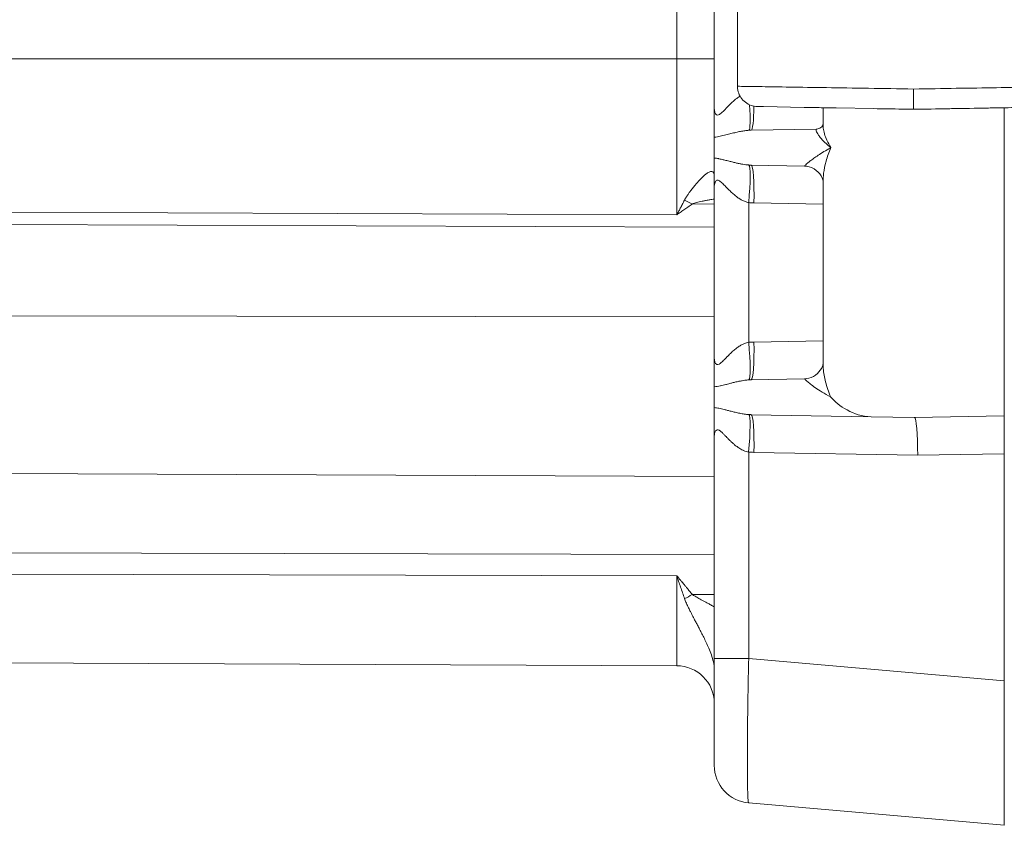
# Model space of a CAD drawing. Header units: inches. Extents: x 0.3 to 84.8, y 1.5 to 53.5.
# Tile 14 of 107: x 13.6 to 15.3, y 20.7 to 22. Entities that reach past the tile are written whole.
import ezdxf

# ---------------------------------------------------------------- set-up
doc = ezdxf.new("R2010")
doc.units = ezdxf.units.IN
doc.header["$LTSCALE"] = 2.5
doc.header["$MEASUREMENT"] = 0
doc.layers.add('Visible (ANSI)', color=7, linetype='Continuous', lineweight=18)
doc.layers.add('Visible Narrow (ANSI)', color=7, linetype='Continuous', lineweight=5)

msp = doc.modelspace()

# ---------------------------------------------------------------- linework, layer by layer
at = {"layer": 'Visible (ANSI)'}
for p, q in [((14.7864, 22.8232), (14.7864, 21.8904)), ((14.8264, 22.2856), (14.8264, 21.9275)), ((14.8264, 21.9275), (14.8264, 21.9275)), ((14.871, 21.8924), (14.8608, 21.8925)), ((14.9414, 21.8911), (14.871, 21.8924)), ((14.9739, 21.8612), (14.9739, 21.8906)), ((15.0612, 21.889), (14.9968, 21.8902)), ((15.2864, 21.8787), (15.2864, 21.8906)), ((15.2864, 21.8787), (15.2864, 21.8541)), ((14.8502, 21.8519), (14.963, 21.8539)), ((14.9739, 21.8612), (14.9739, 21.8612)), ((15.2864, 21.8541), (15.2864, 21.3595)), ((14.7864, 21.8404), (14.7864, 21.8404)), ((14.7864, 21.8397), (14.7864, 21.8039)), ((14.7864, 21.8397), (14.7864, 21.8397)), ((14.7864, 21.8039), (14.7864, 21.8039)), ((14.8502, 21.7917), (14.9422, 21.7901)), ((14.9739, 21.7639), (14.9739, 21.7639)), ((14.9739, 21.4497), (14.9739, 21.7639)), ((14.7864, 21.7532), (14.7864, 21.4604)), ((14.8502, 21.4219), (14.9422, 21.4235)), ((14.7864, 21.4097), (14.7864, 21.374)), ((15.0567, 21.3581), (14.8502, 21.3617)), ((15.0567, 21.3581), (15.1314, 21.3568)), ((15.1314, 21.3568), (15.2864, 21.3595)), ((15.2864, 21.3595), (15.2864, 21.2944)), ((14.7864, 21.3232), (14.7864, 20.9419)), ((14.7864, 21.3232), (14.7864, 21.3232)), ((14.7864, 21.3232), (14.7864, 21.3232)), ((15.2864, 21.2944), (15.2864, 20.9034)), ((14.7217, 20.9293), (11.0347, 20.9454)), ((15.2864, 20.6543), (15.2864, 20.9034)), ((15.2864, 20.6543), (14.8457, 20.6929))]:
    msp.add_line(p, q, dxfattribs=at)
for centre, start, end in [((14.7214, 20.8643), 0.3677, 89.75), ((14.7214, 20.8643), 0, 0.3661), ((14.8514, 20.7576), 180, 265)]:
    msp.add_arc(centre, 0.065, start, end, dxfattribs=at)
for centre, major_axis, ratio, start_param, end_param in [((14.9626, 21.8789), (0.0004, -0.025), 0.924558, 6.283168, 6.283215), ((14.9411, 21.7251), (0.0011, 0.065), 0.854419, 6.282887, 6.283067), ((14.9411, 21.4885), (0.0011, -0.065), 0.854383, 0.000314, 0.000561), ((15.1314, 21.2918), (0, 0.065), 0.087143, 4.712389, 6.283185)]:
    msp.add_ellipse(centre, major_axis=major_axis, ratio=ratio, start_param=start_param, end_param=end_param, dxfattribs=at)
for points, knots in [([(14.8608, 21.8925), (14.8589, 21.8926), (14.857, 21.8928), (14.8515, 21.8938), (14.8479, 21.895), (14.8414, 21.8986), (14.8383, 21.9009), (14.8333, 21.9064), (14.8311, 21.9095), (14.828, 21.9163), (14.827, 21.92), (14.8265, 21.9249), (14.8264, 21.9262), (14.8264, 21.9275)], [0, 0, 0, 0, 0.0144951, 0.0144951, 0.0427071, 0.0427071, 0.0710377, 0.0710377, 0.0993641, 0.0993641, 0.1276909, 0.1276909, 0.1375852, 0.1375852, 0.1375852, 0.1375852]), ([(15.1301, 21.8878), (15.1301, 21.8878), (15.1301, 21.8895), (15.1301, 21.8925), (15.1301, 21.8956), (15.1301, 21.9001), (15.1301, 21.9053), (15.1301, 21.9106), (15.1301, 21.9167), (15.1301, 21.9228)], [0, 0, 0, 0, 0.333333, 0.333333, 0.333333, 0.666667, 0.666667, 0.666667, 1, 1, 1, 1]), ([(14.7864, 21.8397), (14.7864, 21.8401), (14.7864, 21.8406), (14.7864, 21.841), (14.7864, 21.8442), (14.7864, 21.848), (14.7864, 21.8523), (14.7864, 21.8544), (14.7864, 21.8567), (14.7864, 21.859), (14.7864, 21.8623), (14.7864, 21.8658), (14.7864, 21.8696), (14.7864, 21.872), (14.7864, 21.8745), (14.7864, 21.8771), (14.7864, 21.8811), (14.7864, 21.8854), (14.7864, 21.8897)], [0, 0, 0, 0, 0.0421271, 0.0421271, 0.0421271, 0.3333333, 0.3333333, 0.3333333, 0.4722705, 0.4722705, 0.4722705, 0.6666667, 0.6666667, 0.6666667, 0.7924326, 0.7924326, 0.7924326, 0.9895275, 0.9895275, 0.9895275, 0.9895275]), ([(14.9968, 21.8902), (14.9865, 21.8903), (14.9766, 21.8905), (14.9671, 21.8907), (14.9581, 21.8908), (14.9495, 21.891), (14.9414, 21.8911)], [0.16666667, 0.16666667, 0.16666667, 0.16666667, 0.20917996, 0.20917996, 0.20917996, 0.25, 0.25, 0.25, 0.25]), ([(15.1301, 21.8878), (15.1237, 21.888), (15.1172, 21.8881), (15.1109, 21.8882), (15.0939, 21.8885), (15.0774, 21.8888), (15.0612, 21.889)], [0, 0, 0, 0, 0.0227419, 0.0227419, 0.0227419, 0.08333333, 0.08333333, 0.08333333, 0.08333333]), ([(15.3833, 21.8923), (15.3792, 21.8922), (15.3744, 21.8921), (15.3689, 21.892), (15.3642, 21.8919), (15.3591, 21.8918), (15.3534, 21.8917), (15.3445, 21.8916), (15.3345, 21.8914), (15.3234, 21.8912), (15.3192, 21.8911), (15.3148, 21.8911), (15.3103, 21.891), (15.2955, 21.8907), (15.2793, 21.8904), (15.2619, 21.8901), (15.2601, 21.8901), (15.2583, 21.8901), (15.2565, 21.89), (15.2371, 21.8897), (15.2164, 21.8893), (15.1952, 21.889), (15.1933, 21.8889), (15.1914, 21.8889), (15.1894, 21.8889), (15.1701, 21.8885), (15.1504, 21.8882), (15.1301, 21.8878)], [0, 0, 0, 0, 0.107321, 0.107321, 0.107321, 0.2, 0.2, 0.2, 0.344617, 0.344617, 0.344617, 0.4, 0.4, 0.4, 0.581249, 0.581249, 0.581249, 0.6, 0.6, 0.6, 0.8, 0.8, 0.8, 0.818201, 0.818201, 0.818201, 1, 1, 1, 1]), ([(14.963, 21.8539), (14.965, 21.8539), (14.9682, 21.8549), (14.9724, 21.8583), (14.9734, 21.8603), (14.9738, 21.8614), (14.9739, 21.8616), (14.9739, 21.8617)], [0, 0, 0, 0, 0.0636017, 0.0636017, 0.1244521, 0.1244521, 0.1392029, 0.1392029, 0.1392029, 0.1392029]), ([(14.7864, 21.7539), (14.7864, 21.7576), (14.7864, 21.7612), (14.7864, 21.7647), (14.7864, 21.768), (14.7864, 21.7712), (14.7864, 21.7743), (14.7864, 21.7774), (14.7864, 21.7803), (14.7864, 21.7831), (14.7864, 21.7861), (14.7864, 21.7889), (14.7864, 21.7915), (14.7864, 21.795), (14.7864, 21.7981), (14.7864, 21.8008), (14.7864, 21.8019), (14.7864, 21.803), (14.7864, 21.8039)], [0.0101794, 0.0101794, 0.0101794, 0.0101794, 0.1747078, 0.1747078, 0.1747078, 0.3333333, 0.3333333, 0.3333333, 0.492924, 0.492924, 0.492924, 0.6666667, 0.6666667, 0.6666667, 0.9030853, 0.9030853, 0.9030853, 1, 1, 1, 1]), ([(14.9739, 21.7639), (14.9739, 21.7639), (14.9739, 21.7664), (14.9703, 21.7742), (14.967, 21.7789), (14.9574, 21.7864), (14.951, 21.7891), (14.9444, 21.79), (14.9433, 21.7901), (14.9422, 21.7901)], [0.0036391, 0.0036391, 0.0036391, 0.0036391, 0.1093921, 0.1093921, 0.2007064, 0.2007064, 0.2955249, 0.2955249, 0.316065, 0.316065, 0.316065, 0.316065]), ([(14.7864, 21.4097), (14.7864, 21.4099), (14.7864, 21.4101), (14.7864, 21.4103), (14.7864, 21.4136), (14.7864, 21.4176), (14.7864, 21.4223), (14.7864, 21.4242), (14.7864, 21.4263), (14.7864, 21.4284), (14.7864, 21.4319), (14.7864, 21.4356), (14.7864, 21.4396), (14.7864, 21.4418), (14.7864, 21.4442), (14.7864, 21.4466), (14.7864, 21.4508), (14.7864, 21.4552), (14.7864, 21.4597)], [0, 0, 0, 0, 0.0205743, 0.0205743, 0.0205743, 0.3333333, 0.3333333, 0.3333333, 0.4602998, 0.4602998, 0.4602998, 0.6666667, 0.6666667, 0.6666667, 0.7850109, 0.7850109, 0.7850109, 0.9891587, 0.9891587, 0.9891587, 0.9891587]), ([(14.9422, 21.4235), (14.9465, 21.4236), (14.9523, 21.425), (14.9622, 21.4304), (14.9665, 21.4345), (14.9723, 21.4427), (14.9734, 21.4467), (14.9739, 21.4492), (14.9739, 21.4496), (14.9739, 21.4497)], [0, 0, 0, 0, 0.0846374, 0.0846374, 0.1704035, 0.1704035, 0.2673831, 0.2673831, 0.3089549, 0.3089549, 0.3089549, 0.3089549]), ([(14.9873, 21.3918), (14.9939, 21.3844), (15.0034, 21.3763), (15.0272, 21.3634), (15.0413, 21.3584), (15.0567, 21.3581)], [0.0000001, 0.0000001, 0.0000001, 0.0000001, 0.135667, 0.135667, 0.2691124, 0.2691124, 0.2691124, 0.2691124]), ([(14.7864, 21.3232), (14.7864, 21.3257), (14.7864, 21.3281), (14.7864, 21.3305), (14.7864, 21.3336), (14.7864, 21.3366), (14.7864, 21.3395), (14.7864, 21.3408), (14.7864, 21.3421), (14.7864, 21.3433), (14.7864, 21.3449), (14.7864, 21.3465), (14.7864, 21.348), (14.7864, 21.3509), (14.7864, 21.3537), (14.7864, 21.3564), (14.7864, 21.3579), (14.7864, 21.3593), (14.7864, 21.3607), (14.7864, 21.3621), (14.7864, 21.3634), (14.7864, 21.3646), (14.7864, 21.3674), (14.7864, 21.37), (14.7864, 21.3723), (14.7864, 21.3729), (14.7864, 21.3734), (14.7864, 21.374)], [0.0000313, 0.0000313, 0.0000313, 0.0000313, 0.1167517, 0.1167517, 0.1167517, 0.2675523, 0.2675523, 0.2675523, 0.3333333, 0.3333333, 0.3333333, 0.4175643, 0.4175643, 0.4175643, 0.5760835, 0.5760835, 0.5760835, 0.6666667, 0.6666667, 0.6666667, 0.7527894, 0.7527894, 0.7527894, 0.9512843, 0.9512843, 0.9512843, 1, 1, 1, 1]), ([(14.7864, 20.9419), (14.7864, 20.9293), (14.7864, 20.9171), (14.7864, 20.9051), (14.7864, 20.9015), (14.7864, 20.8979), (14.7864, 20.8943), (14.7864, 20.8805), (14.7864, 20.8669), (14.7864, 20.8542), (14.7864, 20.8527), (14.7864, 20.8512), (14.7864, 20.8497), (14.7864, 20.8357), (14.7864, 20.8229), (14.7864, 20.8115), (14.7864, 20.8113), (14.7864, 20.8111), (14.7864, 20.811), (14.7864, 20.7998), (14.7864, 20.7901), (14.7864, 20.7822), (14.7864, 20.7811), (14.7864, 20.78), (14.7864, 20.779), (14.7864, 20.7725), (14.7864, 20.7674), (14.7864, 20.7638), (14.7864, 20.7627), (14.7864, 20.7618), (14.7864, 20.761), (14.7864, 20.7588), (14.7864, 20.7576), (14.7864, 20.7576)], [0, 0, 0, 0, 0.128294, 0.128294, 0.128294, 0.166667, 0.166667, 0.166667, 0.315818, 0.315818, 0.315818, 0.333333, 0.333333, 0.333333, 0.5, 0.5, 0.5, 0.502634, 0.502634, 0.502634, 0.666667, 0.666667, 0.666667, 0.689479, 0.689479, 0.689479, 0.833333, 0.833333, 0.833333, 0.87713, 0.87713, 0.87713, 1, 1, 1, 1]), ([(14.7864, 20.8599), (14.7864, 20.8604), (14.7864, 20.8613), (14.7864, 20.8642), (14.7864, 20.8653), (14.7864, 20.8665)], [0, 0, 0, 0, 0.0733528, 0.0733528, 0.1056515, 0.1056515, 0.1056515, 0.1056515])]:
    msp.add_open_spline(points, degree=3, knots=knots, dxfattribs=at)
for points in [[(14.9739, 21.4497), (14.9739, 21.4497), (14.9739, 21.4497), (14.9739, 21.4497)], [(14.7864, 20.9667), (14.7864, 20.9773), (14.7864, 20.9883), (14.7864, 20.9993)], [(14.7864, 20.9066), (14.7864, 20.9073), (14.7864, 20.908), (14.7864, 20.9088)], [(14.7864, 20.8964), (14.7864, 20.8996), (14.7864, 20.903), (14.7864, 20.9066)], [(14.7864, 20.8612), (14.7864, 20.8626), (14.7864, 20.865), (14.7864, 20.8684)]]:
    msp.add_open_spline(points, degree=3, dxfattribs=at)
at = {"layer": 'Visible Narrow (ANSI)'}
for p, q in [((14.7217, 22.4246), (14.7217, 21.9747)), ((14.7217, 21.9747), (11.0347, 21.9747)), ((14.7217, 21.9747), (14.7864, 21.9747)), ((14.7217, 21.7062), (14.7217, 21.9747)), ((14.8075, 21.8904), (14.8075, 21.8904)), ((14.8457, 21.7272), (14.8457, 21.4864)), ((14.7217, 21.7062), (11.0347, 21.7202)), ((14.7486, 21.7248), (14.7864, 21.7245)), ((14.8548, 21.7267), (14.9739, 21.7246)), ((14.7864, 21.6848), (11.0347, 21.699)), ((14.7864, 21.5302), (11.0347, 21.5363)), ((14.8548, 21.4869), (14.9739, 21.489)), ((14.8457, 21.2972), (14.8457, 20.9419)), ((15.137, 21.2918), (14.8548, 21.2967)), ((15.2864, 21.2944), (15.137, 21.2918)), ((14.7864, 21.2553), (11.0347, 21.2705)), ((14.7864, 21.1209), (11.0347, 21.1291)), ((14.7217, 21.0843), (11.0347, 21.0923)), ((14.7217, 20.9293), (14.7217, 21.0843)), ((14.7486, 21.052), (14.7864, 21.0521)), ((14.7667, 21.0415), (14.7667, 21.0415)), ((14.7434, 21.026), (14.7434, 21.026)), ((15.2864, 20.9034), (14.8457, 20.9419))]:
    msp.add_line(p, q, dxfattribs=at)
for centre, major_axis, ratio, start_param, end_param in [((14.8401, 21.9164), (0.0059, -0.0647), 0.086802, 0.034475, 1.234028), ((14.8491, 21.9169), (0.0011, -0.065), 0.087143, 0, 1.195489), ((14.8401, 21.7272), (0.0059, 0.0647), 0.086802, 4.720236, 6.248571), ((14.8491, 21.7267), (0.0011, 0.065), 0.087143, 4.71391, 6.283185), ((14.7488, 21.7811), (0.0373, -0.0532), 0.707575, 5.240479, 5.49715), ((14.8507, 21.7295), (-0.0185, 0.0009), 0.144903, 1.304506, 1.799311), ((14.857, 21.3604), (-0.0012, 0.1265), 0.996196, 0.008054, 0.079904), ((14.8401, 21.4864), (0.0059, -0.0647), 0.086802, 0.034475, 1.562945), ((14.8491, 21.4869), (0.0011, -0.065), 0.087143, 0, 1.569275), ((14.84, 21.2972), (0.0059, 0.0647), 0.08683, 4.720261, 6.248696), ((14.8508, 21.3861), (0.0445, -0.0006), 0.547149, 4.613458, 4.706082), ((14.8491, 21.2967), (0.0011, 0.065), 0.087143, 4.71391, 6.283185), ((14.8569, 21.4218), (-0.0004, -0.125), 0.996196, 6.196396, 6.2691), ((14.7488, 21.0845), (0.0503, 0.0411), 0.405622, 4.130121, 4.386793), ((14.7214, 20.9343), (-0.065, 0), 0.860157, 3.795157, 3.795189), ((14.8514, 20.9419), (-0.065, 0), 0.00001, 0.000071, 1.483529), ((14.8514, 20.9233), (-0.065, 0), 0.577576, 6.268058, 6.28315)]:
    msp.add_ellipse(centre, major_axis=major_axis, ratio=ratio, start_param=start_param, end_param=end_param, dxfattribs=at)
for points, knots in [([(15.1301, 21.9228), (15.1039, 21.9232), (15.0515, 21.9241), (14.9781, 21.9252), (14.9148, 21.9262), (14.8659, 21.9269), (14.8346, 21.9274), (14.8266, 21.9275), (14.8264, 21.9275), (14.8264, 21.9275)], [0, 0, 0, 0, 0.0833333, 0.1666667, 0.25, 0.3333333, 0.4166667, 0.5, 0.5055605, 0.5055605, 0.5055605, 0.5055605]), ([(15.4156, 21.9273), (15.4071, 21.9271), (15.3845, 21.9268), (15.3354, 21.926), (15.2741, 21.9251), (15.2043, 21.924), (15.1549, 21.9232), (15.1301, 21.9228)], [0, 0, 0, 0, 0.2, 0.4, 0.6, 0.8, 1, 1, 1, 1]), ([(14.7864, 21.8904), (14.7864, 21.8879), (14.7866, 21.8857), (14.7871, 21.8839), (14.7872, 21.8833), (14.7874, 21.8828), (14.7875, 21.8823), (14.7881, 21.8805), (14.789, 21.8793), (14.79, 21.8786), (14.7902, 21.8784), (14.7903, 21.8783), (14.7905, 21.8782), (14.7917, 21.8777), (14.7931, 21.8779), (14.7948, 21.8788), (14.7949, 21.8789), (14.7951, 21.8789), (14.7952, 21.879), (14.7971, 21.8801), (14.7992, 21.882), (14.8015, 21.8843), (14.8038, 21.8865), (14.8062, 21.889), (14.8086, 21.8915), (14.8088, 21.8918), (14.8091, 21.892), (14.8093, 21.8923), (14.8115, 21.8945), (14.8137, 21.8967), (14.8159, 21.8988), (14.8163, 21.8992), (14.8168, 21.8996), (14.8172, 21.9), (14.8192, 21.9018), (14.8212, 21.9036), (14.8232, 21.9052), (14.8239, 21.9057), (14.8246, 21.9062), (14.8252, 21.9067), (14.827, 21.908), (14.8289, 21.9093), (14.8307, 21.9104), (14.8307, 21.9104), (14.8308, 21.9104), (14.8308, 21.9105)], [0, 0, 0, 0, 0.076141, 0.076141, 0.076141, 0.1, 0.1, 0.1, 0.1845787, 0.1845787, 0.1845787, 0.2, 0.2, 0.2, 0.2921516, 0.2921516, 0.2921516, 0.3, 0.3, 0.3, 0.4, 0.4, 0.4, 0.5, 0.5, 0.5, 0.5101505, 0.5101505, 0.5101505, 0.6, 0.6, 0.6, 0.6182911, 0.6182911, 0.6182911, 0.7, 0.7, 0.7, 0.7267813, 0.7267813, 0.7267813, 0.8, 0.8, 0.8, 0.8019269, 0.8019269, 0.8019269, 0.8019269]), ([(14.7864, 21.8397), (14.7866, 21.8397), (14.7868, 21.8398), (14.787, 21.8398), (14.7901, 21.8401), (14.7933, 21.8407), (14.7964, 21.8413), (14.7997, 21.842), (14.803, 21.8429), (14.8061, 21.8437), (14.8093, 21.8445), (14.8123, 21.8453), (14.8152, 21.846), (14.8181, 21.8467), (14.8209, 21.8474), (14.8236, 21.848), (14.8263, 21.8487), (14.829, 21.8492), (14.8316, 21.8497), (14.8341, 21.8502), (14.8366, 21.8507), (14.8391, 21.851), (14.8415, 21.8513), (14.8439, 21.8516), (14.8461, 21.8517)], [0, 0, 0, 0, 0.008163, 0.008163, 0.008163, 0.142857, 0.142857, 0.142857, 0.285714, 0.285714, 0.285714, 0.428571, 0.428571, 0.428571, 0.571429, 0.571429, 0.571429, 0.714286, 0.714286, 0.714286, 0.857143, 0.857143, 0.857143, 1, 1, 1, 1]), ([(14.8461, 21.8517), (14.8468, 21.8518), (14.8482, 21.8518), (14.8495, 21.8519), (14.8502, 21.8519)], [0.0000338, 0.0000338, 0.0000338, 0.0000338, 0.5, 1, 1, 1, 1]), ([(14.963, 21.8539), (14.9625, 21.8539), (14.9622, 21.8537), (14.962, 21.8533), (14.9618, 21.8529), (14.9618, 21.8524), (14.9619, 21.8517), (14.962, 21.8509), (14.9623, 21.8501), (14.9627, 21.849), (14.9632, 21.848), (14.9638, 21.8467), (14.9647, 21.8454), (14.9656, 21.844), (14.9666, 21.8425), (14.9679, 21.8408), (14.9692, 21.8391), (14.9708, 21.8373), (14.9726, 21.8353), (14.9744, 21.8333), (14.9765, 21.8312), (14.979, 21.829), (14.9814, 21.8267), (14.9842, 21.8243), (14.9873, 21.8218)], [0, 0, 0, 0, 0.125, 0.125, 0.125, 0.25, 0.25, 0.25, 0.375, 0.375, 0.375, 0.5, 0.5, 0.5, 0.625, 0.625, 0.625, 0.75, 0.75, 0.75, 0.875, 0.875, 0.875, 1, 1, 1, 1]), ([(14.9739, 21.8612), (14.9739, 21.8594), (14.974, 21.8574), (14.9743, 21.8554), (14.9747, 21.8524), (14.9754, 21.8491), (14.9764, 21.8456), (14.9774, 21.8421), (14.9788, 21.8384), (14.9806, 21.8344), (14.9824, 21.8304), (14.9846, 21.8262), (14.9873, 21.8218)], [0.5382423, 0.5382423, 0.5382423, 0.5382423, 0.625, 0.625, 0.625, 0.75, 0.75, 0.75, 0.875, 0.875, 0.875, 1, 1, 1, 1]), ([(14.9422, 21.7901), (14.9421, 21.7901), (14.9422, 21.7903), (14.9425, 21.7907), (14.9428, 21.7911), (14.9433, 21.7917), (14.9441, 21.7924), (14.9449, 21.7932), (14.9459, 21.7941), (14.9471, 21.7951), (14.9484, 21.7962), (14.9499, 21.7974), (14.9517, 21.7988), (14.9534, 21.8002), (14.9555, 21.8017), (14.9578, 21.8034), (14.9601, 21.805), (14.9627, 21.8068), (14.9656, 21.8087), (14.9685, 21.8106), (14.9718, 21.8127), (14.9754, 21.8149), (14.979, 21.8171), (14.983, 21.8194), (14.9873, 21.8218)], [0.0000105, 0.0000105, 0.0000105, 0.0000105, 0.125, 0.125, 0.125, 0.25, 0.25, 0.25, 0.375, 0.375, 0.375, 0.5, 0.5, 0.5, 0.625, 0.625, 0.625, 0.75, 0.75, 0.75, 0.875, 0.875, 0.875, 1, 1, 1, 1]), ([(14.9739, 21.7639), (14.9739, 21.7682), (14.9746, 21.7788), (14.9784, 21.7979), (14.9838, 21.8136), (14.9873, 21.8218)], [0.6050872, 0.6050872, 0.6050872, 0.6050872, 0.7142857, 0.8571429, 1, 1, 1, 1]), ([(14.7864, 21.8039), (14.7888, 21.8036), (14.7912, 21.8033), (14.7936, 21.8029), (14.794, 21.8028), (14.7945, 21.8027), (14.795, 21.8026), (14.7974, 21.8021), (14.7997, 21.8016), (14.8019, 21.801), (14.8023, 21.8009), (14.8026, 21.8008), (14.8029, 21.8008), (14.8053, 21.8002), (14.8075, 21.7996), (14.8096, 21.7991), (14.8099, 21.799), (14.8101, 21.7989), (14.8103, 21.7989), (14.8125, 21.7983), (14.8147, 21.7978), (14.8168, 21.7972), (14.8169, 21.7972), (14.817, 21.7972), (14.8171, 21.7971), (14.8193, 21.7966), (14.8213, 21.7961), (14.8234, 21.7956), (14.8254, 21.7952), (14.8274, 21.7947), (14.8293, 21.7943), (14.8294, 21.7943), (14.8294, 21.7943), (14.8295, 21.7943), (14.8313, 21.7939), (14.8331, 21.7936), (14.835, 21.7933), (14.8351, 21.7932), (14.8353, 21.7932), (14.8354, 21.7932), (14.8371, 21.7929), (14.8389, 21.7926), (14.8406, 21.7924), (14.8408, 21.7924), (14.8411, 21.7924), (14.8413, 21.7924), (14.8429, 21.7922), (14.8445, 21.792), (14.8461, 21.7919)], [0, 0, 0, 0, 0.091752, 0.091752, 0.091752, 0.111111, 0.111111, 0.111111, 0.207378, 0.207378, 0.207378, 0.222222, 0.222222, 0.222222, 0.323269, 0.323269, 0.323269, 0.333333, 0.333333, 0.333333, 0.439115, 0.439115, 0.439115, 0.444444, 0.444444, 0.444444, 0.554973, 0.554973, 0.554973, 0.666667, 0.666667, 0.666667, 0.670801, 0.670801, 0.670801, 0.777778, 0.777778, 0.777778, 0.786597, 0.786597, 0.786597, 0.888889, 0.888889, 0.888889, 0.902482, 0.902482, 0.902482, 1, 1, 1, 1]), ([(14.7351, 21.7314), (14.7354, 21.7319), (14.7356, 21.7324), (14.7359, 21.7329), (14.7362, 21.7335), (14.7365, 21.7341), (14.7369, 21.7347), (14.7372, 21.7352), (14.7375, 21.7358), (14.7379, 21.7364), (14.7382, 21.7369), (14.7385, 21.7374), (14.7389, 21.738), (14.7393, 21.7386), (14.7397, 21.7392), (14.7402, 21.7399), (14.7405, 21.7404), (14.7408, 21.7409), (14.7412, 21.7413), (14.7417, 21.7421), (14.7422, 21.7428), (14.7427, 21.7436), (14.7431, 21.744), (14.7434, 21.7445), (14.7437, 21.7449), (14.7443, 21.7457), (14.7449, 21.7466), (14.7456, 21.7475), (14.7459, 21.7478), (14.7462, 21.7482), (14.7465, 21.7486), (14.7472, 21.7496), (14.748, 21.7505), (14.7488, 21.7515), (14.749, 21.7519), (14.7493, 21.7522), (14.7495, 21.7525), (14.7504, 21.7536), (14.7513, 21.7548), (14.7523, 21.7559), (14.7525, 21.7562), (14.7527, 21.7565), (14.753, 21.7568), (14.754, 21.758), (14.7551, 21.7593), (14.7563, 21.7607), (14.7565, 21.7609), (14.7567, 21.7611), (14.7568, 21.7613), (14.7581, 21.7627), (14.7594, 21.7641), (14.7607, 21.7656), (14.7608, 21.7657), (14.7609, 21.7658), (14.761, 21.7659), (14.7624, 21.7674), (14.7639, 21.7689), (14.7654, 21.7704), (14.7669, 21.7719), (14.7685, 21.7733), (14.7701, 21.7747), (14.7701, 21.7747), (14.7702, 21.7748), (14.7703, 21.7748), (14.7718, 21.7761), (14.7733, 21.7773), (14.7749, 21.7783), (14.775, 21.7784), (14.7752, 21.7785), (14.7754, 21.7786), (14.7768, 21.7795), (14.7783, 21.7802), (14.7796, 21.7806), (14.7799, 21.7806), (14.7801, 21.7807), (14.7803, 21.7807), (14.7815, 21.781), (14.7826, 21.7809), (14.7835, 21.7804), (14.7837, 21.7803), (14.7839, 21.7802), (14.7841, 21.78), (14.7848, 21.7795), (14.7853, 21.7786), (14.7857, 21.7776), (14.7858, 21.7772), (14.786, 21.7768), (14.786, 21.7764), (14.7862, 21.7755), (14.7864, 21.7745), (14.7864, 21.7734)], [0.0000012, 0.0000012, 0.0000012, 0.0000012, 0.0290606, 0.0290606, 0.0290606, 0.0625, 0.0625, 0.0625, 0.0950482, 0.0950482, 0.0950482, 0.125, 0.125, 0.125, 0.1611935, 0.1611935, 0.1611935, 0.1875, 0.1875, 0.1875, 0.2273281, 0.2273281, 0.2273281, 0.25, 0.25, 0.25, 0.2934566, 0.2934566, 0.2934566, 0.3125, 0.3125, 0.3125, 0.3595457, 0.3595457, 0.3595457, 0.375, 0.375, 0.375, 0.4256711, 0.4256711, 0.4256711, 0.4375, 0.4375, 0.4375, 0.4918608, 0.4918608, 0.4918608, 0.5, 0.5, 0.5, 0.557969, 0.557969, 0.557969, 0.5625, 0.5625, 0.5625, 0.6240817, 0.6240817, 0.6240817, 0.6875, 0.6875, 0.6875, 0.6902102, 0.6902102, 0.6902102, 0.75, 0.75, 0.75, 0.7562371, 0.7562371, 0.7562371, 0.8125, 0.8125, 0.8125, 0.8223207, 0.8223207, 0.8223207, 0.875, 0.875, 0.875, 0.8885644, 0.8885644, 0.8885644, 0.9375, 0.9375, 0.9375, 0.9548498, 0.9548498, 0.9548498, 0.9939091, 0.9939091, 0.9939091, 0.9939091]), ([(14.8461, 21.7919), (14.8468, 21.7918), (14.8482, 21.7918), (14.8495, 21.7917), (14.8502, 21.7917)], [0.0000439, 0.0000439, 0.0000439, 0.0000439, 0.5, 1, 1, 1, 1]), ([(14.7864, 21.7532), (14.7864, 21.7566), (14.7873, 21.7622), (14.7906, 21.7665), (14.7954, 21.7649), (14.8009, 21.7601), (14.8065, 21.7543), (14.8121, 21.7484), (14.8177, 21.7431), (14.8232, 21.7384), (14.8286, 21.7345), (14.8341, 21.7312), (14.8398, 21.7287), (14.8437, 21.7276), (14.8457, 21.7272)], [0, 0, 0, 0, 0.0833333, 0.1666667, 0.25, 0.3333333, 0.4166667, 0.5, 0.5833333, 0.6666667, 0.75, 0.8333333, 0.9166667, 0.9999998, 0.9999998, 0.9999998, 0.9999998]), ([(14.7217, 21.7062), (14.7226, 21.7078), (14.7236, 21.7095), (14.7246, 21.7114), (14.7256, 21.7132), (14.7267, 21.7152), (14.7278, 21.7173), (14.7289, 21.7194), (14.7301, 21.7216), (14.7313, 21.7239), (14.7325, 21.7263), (14.7338, 21.7288), (14.7351, 21.7314)], [0, 0, 0, 0, 0.25, 0.25, 0.25, 0.5, 0.5, 0.5, 0.75, 0.75, 0.75, 1, 1, 1, 1]), ([(14.7486, 21.7248), (14.7496, 21.7252), (14.7508, 21.7256), (14.7521, 21.726), (14.7533, 21.7264), (14.7547, 21.7268), (14.7561, 21.7272), (14.7575, 21.7276), (14.759, 21.728), (14.7606, 21.7284), (14.7622, 21.7288), (14.7639, 21.7292), (14.7657, 21.7295), (14.7674, 21.7299), (14.7693, 21.7303), (14.7712, 21.7307), (14.7731, 21.7311), (14.7752, 21.7314), (14.7773, 21.7318), (14.7795, 21.7322), (14.7817, 21.7326), (14.7842, 21.7329), (14.7849, 21.733), (14.7856, 21.7331), (14.7864, 21.7332)], [0, 0, 0, 0, 0.0625, 0.0625, 0.0625, 0.125, 0.125, 0.125, 0.1875, 0.1875, 0.1875, 0.25, 0.25, 0.25, 0.3125, 0.3125, 0.3125, 0.375, 0.375, 0.375, 0.4375, 0.4375, 0.4375, 0.4561691, 0.4561691, 0.4561691, 0.4561691]), ([(14.7217, 21.7062), (14.7235, 21.7075), (14.7255, 21.7088), (14.7275, 21.7102), (14.7296, 21.7116), (14.7317, 21.7131), (14.7339, 21.7146), (14.7362, 21.7162), (14.7385, 21.7178), (14.741, 21.7195), (14.7434, 21.7212), (14.7459, 21.7229), (14.7486, 21.7248)], [0, 0, 0, 0, 0.25, 0.25, 0.25, 0.5, 0.5, 0.5, 0.75, 0.75, 0.75, 0.999993, 0.999993, 0.999993, 0.999993]), ([(14.7864, 21.4604), (14.7864, 21.4578), (14.7867, 21.4555), (14.7871, 21.4537), (14.7872, 21.4532), (14.7874, 21.4527), (14.7875, 21.4522), (14.7882, 21.4504), (14.789, 21.4492), (14.7901, 21.4485), (14.7903, 21.4484), (14.7904, 21.4483), (14.7906, 21.4482), (14.7918, 21.4477), (14.7933, 21.4479), (14.795, 21.4489), (14.7951, 21.449), (14.7952, 21.449), (14.7953, 21.4491), (14.7972, 21.4502), (14.7994, 21.4522), (14.8017, 21.4545), (14.8018, 21.4546), (14.8019, 21.4547), (14.802, 21.4548), (14.8042, 21.4569), (14.8065, 21.4593), (14.8088, 21.4617), (14.8091, 21.462), (14.8094, 21.4623), (14.8097, 21.4626), (14.8118, 21.4648), (14.8139, 21.4669), (14.816, 21.4689), (14.8165, 21.4694), (14.817, 21.4698), (14.8175, 21.4703), (14.8195, 21.4721), (14.8214, 21.4737), (14.8234, 21.4752), (14.8241, 21.4758), (14.8248, 21.4764), (14.8255, 21.4769), (14.8273, 21.4782), (14.829, 21.4794), (14.8308, 21.4804), (14.8317, 21.481), (14.8327, 21.4815), (14.8336, 21.482), (14.8352, 21.4829), (14.8367, 21.4836), (14.8383, 21.4842), (14.8394, 21.4847), (14.8406, 21.4851), (14.8417, 21.4854), (14.8431, 21.4858), (14.8444, 21.4862), (14.8457, 21.4864)], [0, 0, 0, 0, 0.0782577, 0.0782577, 0.0782577, 0.1, 0.1, 0.1, 0.1867094, 0.1867094, 0.1867094, 0.2, 0.2, 0.2, 0.2944108, 0.2944108, 0.2944108, 0.3, 0.3, 0.3, 0.4, 0.4, 0.4, 0.4041485, 0.4041485, 0.4041485, 0.5, 0.5, 0.5, 0.5125473, 0.5125473, 0.5125473, 0.6, 0.6, 0.6, 0.620809, 0.620809, 0.620809, 0.7, 0.7, 0.7, 0.7293906, 0.7293906, 0.7293906, 0.8, 0.8, 0.8, 0.8378531, 0.8378531, 0.8378531, 0.9, 0.9, 0.9, 0.946452, 0.946452, 0.946452, 0.9999998, 0.9999998, 0.9999998, 0.9999998]), ([(14.9739, 21.4497), (14.9739, 21.4469), (14.974, 21.4441), (14.9743, 21.4411), (14.9748, 21.434), (14.9761, 21.4264), (14.9783, 21.4181), (14.9804, 21.4099), (14.9834, 21.4011), (14.9873, 21.3918)], [0.5960607, 0.5960607, 0.5960607, 0.5960607, 0.6666667, 0.6666667, 0.6666667, 0.8333333, 0.8333333, 0.8333333, 1, 1, 1, 1]), ([(14.7864, 21.4097), (14.7898, 21.4101), (14.7931, 21.4106), (14.7965, 21.4113), (14.7966, 21.4114), (14.7968, 21.4114), (14.7969, 21.4115), (14.8001, 21.4121), (14.8032, 21.4129), (14.8062, 21.4137), (14.8066, 21.4138), (14.807, 21.4139), (14.8074, 21.414), (14.8101, 21.4147), (14.8127, 21.4154), (14.8152, 21.416), (14.8158, 21.4162), (14.8165, 21.4163), (14.8171, 21.4165), (14.8193, 21.417), (14.8215, 21.4176), (14.8237, 21.4181), (14.8245, 21.4182), (14.8253, 21.4184), (14.8261, 21.4186), (14.8279, 21.419), (14.8298, 21.4194), (14.8316, 21.4197), (14.8326, 21.4199), (14.8335, 21.4201), (14.8345, 21.4203), (14.8361, 21.4205), (14.8376, 21.4208), (14.8391, 21.421), (14.8402, 21.4211), (14.8413, 21.4213), (14.8424, 21.4214), (14.8437, 21.4215), (14.8449, 21.4216), (14.8461, 21.4217)], [0, 0, 0, 0, 0.142857, 0.142857, 0.142857, 0.14994, 0.14994, 0.14994, 0.285714, 0.285714, 0.285714, 0.304327, 0.304327, 0.304327, 0.428571, 0.428571, 0.428571, 0.458991, 0.458991, 0.458991, 0.571429, 0.571429, 0.571429, 0.613901, 0.613901, 0.613901, 0.714286, 0.714286, 0.714286, 0.768678, 0.768678, 0.768678, 0.857143, 0.857143, 0.857143, 0.923602, 0.923602, 0.923602, 1, 1, 1, 1]), ([(14.8461, 21.4217), (14.8468, 21.4218), (14.8482, 21.4218), (14.8495, 21.4219), (14.8502, 21.4219)], [0.0000338, 0.0000338, 0.0000338, 0.0000338, 0.5, 1, 1, 1, 1]), ([(14.9422, 21.4235), (14.9421, 21.4235), (14.9423, 21.4231), (14.943, 21.4224), (14.9436, 21.4217), (14.9447, 21.4206), (14.9462, 21.4193), (14.9477, 21.4179), (14.9497, 21.4163), (14.9521, 21.4145), (14.9545, 21.4126), (14.9573, 21.4105), (14.9607, 21.4082), (14.964, 21.4059), (14.9679, 21.4034), (14.9723, 21.4006), (14.9767, 21.3979), (14.9817, 21.3949), (14.9873, 21.3918), (14.9873, 21.3918), (14.9873, 21.3918), (14.9873, 21.3918)], [0.0000318, 0.0000318, 0.0000318, 0.0000318, 0.1666667, 0.1666667, 0.1666667, 0.3333333, 0.3333333, 0.3333333, 0.5, 0.5, 0.5, 0.6666667, 0.6666667, 0.6666667, 0.8333333, 0.8333333, 0.8333333, 0.9999866, 0.9999866, 0.9999866, 1, 1, 1, 1]), ([(14.8461, 21.3619), (14.8435, 21.3621), (14.8409, 21.3624), (14.8382, 21.3628), (14.8356, 21.3631), (14.8328, 21.3636), (14.8302, 21.3641), (14.8276, 21.3647), (14.825, 21.3652), (14.8225, 21.3658), (14.8201, 21.3664), (14.8177, 21.367), (14.8155, 21.3675), (14.8133, 21.3681), (14.8113, 21.3686), (14.8093, 21.3691), (14.8074, 21.3696), (14.8055, 21.3701), (14.8038, 21.3705), (14.8021, 21.371), (14.8005, 21.3714), (14.799, 21.3717), (14.7974, 21.3721), (14.796, 21.3724), (14.7945, 21.3727), (14.7931, 21.373), (14.7917, 21.3732), (14.7904, 21.3734), (14.789, 21.3737), (14.7877, 21.3738), (14.7864, 21.374)], [0.0000245, 0.0000245, 0.0000245, 0.0000245, 0.1, 0.1, 0.1, 0.2, 0.2, 0.2, 0.3, 0.3, 0.3, 0.4, 0.4, 0.4, 0.5, 0.5, 0.5, 0.6, 0.6, 0.6, 0.7, 0.7, 0.7, 0.8, 0.8, 0.8, 0.9, 0.9, 0.9, 1, 1, 1, 1]), ([(14.8457, 21.2972), (14.8427, 21.2978), (14.8398, 21.2987), (14.8369, 21.3), (14.8366, 21.3001), (14.8363, 21.3003), (14.836, 21.3004), (14.8334, 21.3016), (14.831, 21.303), (14.8286, 21.3045), (14.8281, 21.3049), (14.8276, 21.3052), (14.8271, 21.3056), (14.8251, 21.307), (14.8231, 21.3085), (14.8213, 21.31), (14.8207, 21.3105), (14.8201, 21.3111), (14.8195, 21.3116), (14.8179, 21.3129), (14.8165, 21.3143), (14.8151, 21.3156), (14.8144, 21.3162), (14.8138, 21.3169), (14.8131, 21.3175), (14.812, 21.3186), (14.811, 21.3196), (14.81, 21.3206), (14.8093, 21.3213), (14.8087, 21.322), (14.808, 21.3227), (14.8072, 21.3235), (14.8065, 21.3243), (14.8058, 21.325), (14.8051, 21.3257), (14.8045, 21.3264), (14.8039, 21.327), (14.8033, 21.3276), (14.8028, 21.3281), (14.8023, 21.3286), (14.8016, 21.3293), (14.801, 21.3299), (14.8004, 21.3305), (14.8, 21.3308), (14.7996, 21.3312), (14.7992, 21.3315), (14.7986, 21.3321), (14.7979, 21.3326), (14.7973, 21.3331), (14.7971, 21.3333), (14.7968, 21.3335), (14.7965, 21.3337), (14.7959, 21.3342), (14.7953, 21.3345), (14.7947, 21.3348), (14.7945, 21.3349), (14.7943, 21.335), (14.7941, 21.3351), (14.7935, 21.3354), (14.7929, 21.3355), (14.7923, 21.3356), (14.7922, 21.3356), (14.7921, 21.3356), (14.792, 21.3356), (14.7914, 21.3356), (14.7909, 21.3355), (14.7903, 21.3352), (14.7903, 21.3352), (14.7903, 21.3352), (14.7902, 21.3352), (14.7897, 21.3349), (14.7892, 21.3344), (14.7887, 21.3338), (14.7887, 21.3337), (14.7887, 21.3337), (14.7887, 21.3337), (14.7882, 21.3331), (14.7878, 21.3323), (14.7875, 21.3312), (14.7875, 21.3312), (14.7874, 21.3311), (14.7874, 21.331), (14.7871, 21.33), (14.7869, 21.3289), (14.7867, 21.3277), (14.7866, 21.3274), (14.7866, 21.3272), (14.7866, 21.3269), (14.7865, 21.3258), (14.7864, 21.3245), (14.7864, 21.3232)], [0.0000046, 0.0000046, 0.0000046, 0.0000046, 0.0625, 0.0625, 0.0625, 0.069693, 0.069693, 0.069693, 0.125, 0.125, 0.125, 0.1372366, 0.1372366, 0.1372366, 0.1875, 0.1875, 0.1875, 0.204869, 0.204869, 0.204869, 0.25, 0.25, 0.25, 0.2725934, 0.2725934, 0.2725934, 0.3125, 0.3125, 0.3125, 0.3401686, 0.3401686, 0.3401686, 0.375, 0.375, 0.375, 0.4078554, 0.4078554, 0.4078554, 0.4375, 0.4375, 0.4375, 0.4752957, 0.4752957, 0.4752957, 0.5, 0.5, 0.5, 0.5428647, 0.5428647, 0.5428647, 0.5625, 0.5625, 0.5625, 0.6105159, 0.6105159, 0.6105159, 0.625, 0.625, 0.625, 0.6781544, 0.6781544, 0.6781544, 0.6875, 0.6875, 0.6875, 0.7457172, 0.7457172, 0.7457172, 0.75, 0.75, 0.75, 0.8125, 0.8125, 0.8125, 0.8132595, 0.8132595, 0.8132595, 0.875, 0.875, 0.875, 0.8807275, 0.8807275, 0.8807275, 0.9375, 0.9375, 0.9375, 0.9485126, 0.9485126, 0.9485126, 0.9999831, 0.9999831, 0.9999831, 0.9999831]), ([(14.7351, 21.0448), (14.7339, 21.0481), (14.7328, 21.0515), (14.7316, 21.0548), (14.7305, 21.0582), (14.7294, 21.0615), (14.7282, 21.0648), (14.7271, 21.0681), (14.726, 21.0713), (14.7249, 21.0746), (14.7238, 21.0779), (14.7227, 21.0811), (14.7217, 21.0843)], [0, 0, 0, 0, 0.25, 0.25, 0.25, 0.5, 0.5, 0.5, 0.75, 0.75, 0.75, 1, 1, 1, 1]), ([(14.7486, 21.052), (14.7477, 21.053), (14.7469, 21.054), (14.7461, 21.0549), (14.7446, 21.0568), (14.7431, 21.0586), (14.7416, 21.0604), (14.7403, 21.062), (14.739, 21.0635), (14.7377, 21.0651), (14.7368, 21.0663), (14.7358, 21.0674), (14.7348, 21.0686), (14.733, 21.0707), (14.7313, 21.0728), (14.7296, 21.0749), (14.7291, 21.0754), (14.7286, 21.076), (14.7281, 21.0766), (14.726, 21.0792), (14.7238, 21.0818), (14.7217, 21.0843)], [0, 0, 0, 0, 0.087168, 0.087168, 0.087168, 0.25, 0.25, 0.25, 0.3914317, 0.3914317, 0.3914317, 0.5, 0.5, 0.5, 0.6957131, 0.6957131, 0.6957131, 0.75, 0.75, 0.75, 1, 1, 1, 1]), ([(14.7864, 21.0306), (14.7859, 21.0309), (14.7833, 21.0324), (14.7788, 21.0349), (14.7733, 21.0379), (14.7684, 21.0406), (14.7639, 21.043), (14.7599, 21.0452), (14.7564, 21.0471), (14.7534, 21.0489), (14.7508, 21.0505), (14.7492, 21.0515), (14.7486, 21.052)], [0.4867657, 0.4867657, 0.4867657, 0.4867657, 0.5, 0.5555556, 0.6111111, 0.6666667, 0.7222222, 0.7777778, 0.8333333, 0.8888889, 0.9444444, 1, 1, 1, 1]), ([(14.7864, 20.9239), (14.7863, 20.9277), (14.7851, 20.936), (14.7815, 20.9482), (14.777, 20.9594), (14.7725, 20.9694), (14.7682, 20.9783), (14.764, 20.9865), (14.7601, 20.9939), (14.7566, 21.0007), (14.7533, 21.0069), (14.7503, 21.0126), (14.7475, 21.0178), (14.7451, 21.0227), (14.7428, 21.0272), (14.7408, 21.0313), (14.7391, 21.035), (14.7375, 21.0385), (14.7362, 21.0418), (14.7355, 21.0438), (14.7351, 21.0448)], [0.0031229, 0.0031229, 0.0031229, 0.0031229, 0.0555556, 0.1111111, 0.1666667, 0.2222222, 0.2777778, 0.3333333, 0.3888889, 0.4444444, 0.5, 0.5555556, 0.6111111, 0.6666667, 0.7222222, 0.7777778, 0.8333333, 0.8888889, 0.9444444, 1, 1, 1, 1]), ([(14.8457, 20.9419), (14.8452, 20.9201), (14.8444, 20.8766), (14.8436, 20.8159), (14.8433, 20.7639), (14.8436, 20.7239), (14.8444, 20.6987), (14.8452, 20.6929), (14.8457, 20.6929)], [0.0000001, 0.0000001, 0.0000001, 0.0000001, 0.1666667, 0.3333333, 0.5, 0.6666667, 0.8333333, 1, 1, 1, 1])]:
    msp.add_open_spline(points, degree=3, knots=knots, dxfattribs=at)

doc.saveas('drawing.dxf')
